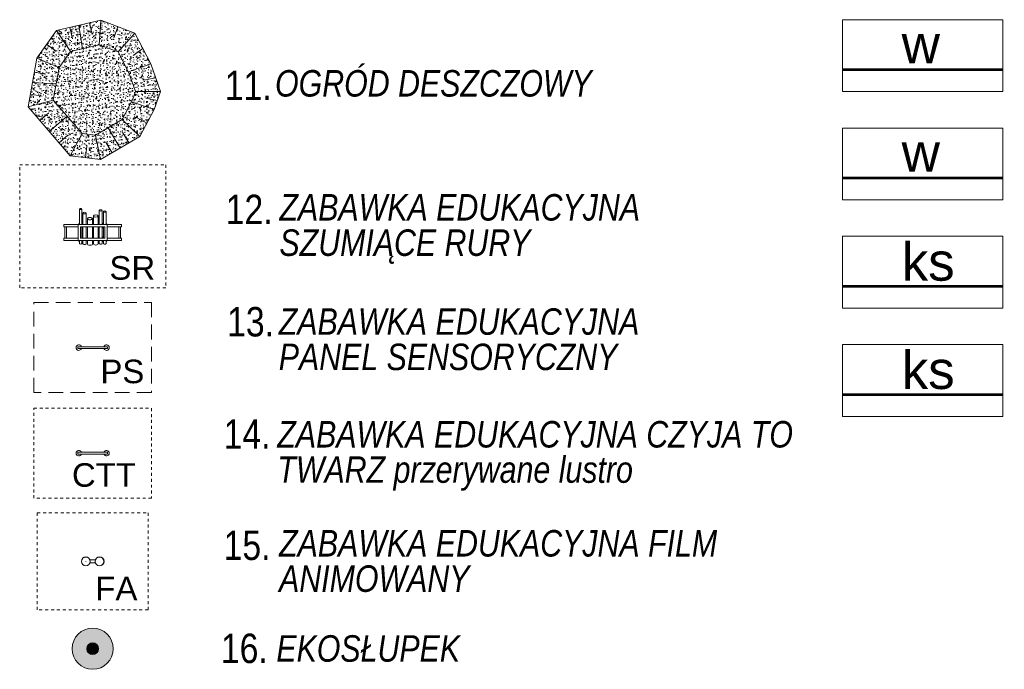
# Model space of a CAD drawing. Header units: inches. Extents: x -32 to 818, y -661 to 218.
# Tile 75 of 256: x 500 to 533, y -12 to 10. Entities that reach past the tile are written whole.
import ezdxf
from ezdxf.lldxf.tags import DXFTag

# ---------------------------------------------------------------- set-up
doc = ezdxf.new("R2010")
doc.units = ezdxf.units.IN
doc.header["$LTSCALE"] = 0.01
doc.header["$MEASUREMENT"] = 0
doc.linetypes.add('DASHED', pattern=[0.75, 0.5, -0.25])
doc.layers.get('0').update_dxf_attribs({"lineweight": 5})
for name, color, linetype, lineweight in [('_A OPIS', 3, 'Continuous', 9), ('_AT_wymiar', 1, 'Continuous', 18), ('_at_zabawki edukacyjne', 51, 'Continuous', 5), ('_LOBO-cienka', 1, 'Continuous', 5), ('A CIENKIE', 243, 'Continuous', 5), ('A_Cienka', 1, 'Continuous', 9), ('GULCWO', 7, 'Continuous', 5), ('GULWOO', 7, 'Continuous', 5)]:
    doc.layers.add(name, color=color, linetype=linetype, lineweight=lineweight)
for name, color, linetype, lineweight, true_color in [('_at_drzewa roślinność', 7, 'Continuous', 9, 0x3d5d31), ('_at_wyposażenie', 7, 'Continuous', 5, 0x557494), ('_LOBO_ZIELEŃ', 7, 'Continuous', 5, 0x349734)]:
    doc.layers.add(name, color=color, linetype=linetype, lineweight=lineweight, true_color=true_color)
doc.layers.get('_AT_wymiar').off()
doc.styles.add('ARIAL', font='arial.ttf', dxfattribs={"height": 1})
doc.styles.add('TECH', font='SIMPLEX.SHX')
tags = doc.linetypes.add('DASH', pattern=[15, 10, -5]).pattern_tags.tags
tags[6:7] = [DXFTag(74, 4), DXFTag(75, 0), DXFTag(340, '0'), DXFTag(46, 0.0), DXFTag(50, 0.0), DXFTag(44, 0.0), DXFTag(45, 0.0)]
tags[4:5] = [DXFTag(74, 4), DXFTag(75, 0), DXFTag(340, '0'), DXFTag(46, 0.0), DXFTag(50, 0.0), DXFTag(44, 0.0), DXFTag(45, 0.0)]

# ---------------------------------------------------------------- blocks, each defined once
blk = doc.blocks.new('zw$438B')
at = {"layer": '_at_zabawki edukacyjne', "linetype": 'DASHED', "ltscale": 100}
for p, q in [((-4963, 4174), (0, 4174)), ((-4963, 0), (-4963, 4174)), ((0, 4174), (0, 0)), ((0, 0), (-4963, 0))]:
    blk.add_line(p, q, dxfattribs=at)
at = {"layer": '_at_zabawki edukacyjne'}
for p, q in [((-2934, 2153), (-2934, 2674)), ((-2854, 2153), (-2854, 2674)), ((-2814, 2153), (-2814, 2536)), ((-2700, 2153), (-2700, 2536)), ((-2660, 2153), (-2660, 2349)), ((-2492, 2153), (-2492, 2349)), ((-2452, 2153), (-2452, 2439)), ((-2298, 2153), (-2298, 2439)), ((-2258, 2153), (-2258, 2626)), ((-2157, 2153), (-2157, 2626)), ((-2118, 2153), (-2118, 2586)), ((-2029, 2153), (-2029, 2586)), ((-3463, 2153), (-2972, 2153)), ((-3463, 2153), (-3463, 2073)), ((-2972, 2073), (-3463, 2073)), ((-3431, 2073), (-3431, 1683)), ((-3371, 2073), (-3371, 1683)), ((-2972, 2153), (-1991, 2153)), ((-2972, 2153), (-2972, 2073)), ((-2972, 2073), (-2972, 1683)), ((-2071, 2073), (-2892, 2073)), ((-2892, 2073), (-2892, 1683)), ((-2854, 1683), (-2854, 2073)), ((-2814, 1683), (-2814, 2073)), ((-2700, 1683), (-2700, 2073)), ((-2660, 1683), (-2660, 2073)), ((-2492, 1683), (-2492, 2073)), ((-2452, 1683), (-2452, 2073)), ((-2298, 1683), (-2298, 2073)), ((-2258, 1683), (-2258, 2073)), ((-2157, 1683), (-2157, 2073)), ((-2118, 1683), (-2118, 2073)), ((-2071, 2073), (-2071, 1683)), ((-1991, 2153), (-1500, 2153)), ((-1991, 2153), (-1991, 2073)), ((-1500, 2073), (-1991, 2073)), ((-1991, 2073), (-1991, 1683)), ((-1592, 2073), (-1592, 1683)), ((-1532, 2073), (-1532, 1683)), ((-1500, 2153), (-1500, 2073)), ((-3463, 1683), (-2972, 1683)), ((-3463, 1683), (-3463, 1603)), ((-2972, 1683), (-2972, 1603)), ((-2892, 1683), (-2071, 1683)), ((-1991, 1683), (-1991, 1603)), ((-1991, 1683), (-1500, 1683)), ((-1500, 1683), (-1500, 1603)), ((-2972, 1603), (-3463, 1603)), ((-1991, 1603), (-2972, 1603)), ((-2934, 1505), (-2934, 1603)), ((-2854, 1505), (-2854, 1603)), ((-2814, 1497), (-2814, 1603)), ((-2700, 1497), (-2700, 1603)), ((-2660, 1483), (-2660, 1603)), ((-2492, 1483), (-2492, 1603)), ((-2452, 1487), (-2452, 1603)), ((-2298, 1487), (-2298, 1603)), ((-2258, 1500), (-2258, 1603)), ((-2157, 1500), (-2157, 1603)), ((-2118, 1503), (-2118, 1603)), ((-2029, 1503), (-2029, 1603)), ((-1500, 1603), (-1991, 1603))]:
    blk.add_line(p, q, dxfattribs=at)
for centre, start, end in [((-2882, 2113), 123.1579, 155.0989), ((-2882, 2113), 44.2575, 72.833), ((-2882, 2113), 287.167, 315.7425), ((-2081, 2113), 112.8685, 143.5904), ((-2081, 2113), 216.4096, 247.1315), ((-2081, 2113), 24.9011, 56.8268), ((-2882, 1643), 44.2575, 72.833), ((-2081, 1643), 112.8685, 143.5904), ((-2882, 1643), 204.9011, 236.8421), ((-2882, 1643), 287.167, 315.7425), ((-2081, 1643), 216.4096, 247.1315), ((-2081, 1643), 303.1732, 335.0989)]:
    blk.add_arc(centre, 95, start, end, dxfattribs=at)
for centre, major_axis in [((-2894, 2674), (-40, 0)), ((-2894, 2674), (-38, 0)), ((-2757, 2536), (-57, 0)), ((-2757, 2536), (-55, 0)), ((-2576, 2349), (-84, 0)), ((-2576, 2349), (-82, 0)), ((-2375, 2439), (-77, 0)), ((-2375, 2439), (-75, 0)), ((-2208, 2626), (-50.5, 0)), ((-2208, 2626), (-48.5, 0)), ((-2073, 2586), (-44.5, 0)), ((-2073, 2586), (-42.5, 0))]:
    blk.add_ellipse(centre, major_axis=major_axis, ratio=0.5, dxfattribs=at)
for centre, major_axis in [((-2894, 1505), (-40, 0)), ((-2757, 1497), (-57, 0)), ((-2576, 1483), (-84, 0)), ((-2375, 1487), (-77, 0)), ((-2208, 1500), (-50.5, 0)), ((-2073, 1503), (-44.5, 0))]:
    blk.add_ellipse(centre, major_axis=major_axis, ratio=0.5, start_param=0, end_param=3.141593, dxfattribs=at)
at = {"layer": '_at_zabawki edukacyjne', "linetype": 'Continuous', "insert": (-1911, 1074), "char_height": 800, "width": 18.05, "attachment_point": 1, "style": 'ARIAL'}
blk.add_mtext('{\\fArial|b0|i0|c238|p34;\\W1;SR}', dxfattribs=at)
blk = doc.blocks.new('panel1')
at = {"layer": '_at_zabawki edukacyjne', "linetype": 'DASHED', "ltscale": 100}
for p, q in [((0, 0), (0, 3.06)), ((0, 3.06), (4, 3.06)), ((4, 3.06), (4, 0)), ((4, 0), (0, 0))]:
    blk.add_line(p, q, dxfattribs=at)
at = {"layer": '_at_zabawki edukacyjne'}
for p, q in [((1.5, 1.56), (2.5, 1.56)), ((1.5, 1.5), (1.5, 1.56)), ((1.5, 1.5), (2.5, 1.5)), ((2.5, 1.5), (2.5, 1.56))]:
    blk.add_line(p, q, dxfattribs=at)
for centre, start, end in [((1.53, 1.53), 18.4085, 341.5915), ((2.47, 1.53), 198.4085, 161.5915)]:
    blk.add_arc(centre, 0.095, start, end, dxfattribs=at)
at = {"layer": '_at_zabawki edukacyjne', "linetype": 'Continuous', "insert": (2.264, 1.12), "char_height": 0.8, "width": 1.73592, "attachment_point": 1, "style": 'ARIAL'}
blk.add_mtext('{\\fArial|b0|i0|c238|p34;\\W1;PS}', dxfattribs=at)
blk = doc.blocks.new('zw$2FFC')
at = {"layer": '_at_zabawki edukacyjne', "linetype": 'DASHED', "ltscale": 100}
for p, q in [((-4000, 0), (-4000, 3060)), ((-4000, 3060), (0, 3060)), ((0, 3060), (0, 0)), ((0, 0), (-4000, 0))]:
    blk.add_line(p, q, dxfattribs=at)
at = {"layer": '_at_zabawki edukacyjne'}
for p, q in [((-1500, 1560), (-2500, 1560)), ((-2500, 1560), (-2500, 1500)), ((-1500, 1500), (-2500, 1500)), ((-1500, 1560), (-1500, 1500))]:
    blk.add_line(p, q, dxfattribs=at)
for centre, start, end in [((-2470, 1530), 18.4085, 341.5915), ((-1530, 1530), 198.4085, 161.5915)]:
    blk.add_arc(centre, 95, start, end, dxfattribs=at)
at = {"layer": '_at_zabawki edukacyjne', "linetype": 'Continuous', "insert": (-2704, 1190), "char_height": 800, "width": 6205.43, "attachment_point": 1, "style": 'ARIAL'}
blk.add_mtext('CTT', dxfattribs=at)
blk = doc.blocks.new('zw$BF1B')
at = {"layer": '_at_zabawki edukacyjne', "linetype": 'DASHED', "ltscale": 100}
for p, q in [((-3770, 0), (-3770, 3300)), ((-3770, 3300), (0, 3300)), ((0, 3300), (0, 0)), ((0, 0), (-3770, 0))]:
    blk.add_line(p, q, dxfattribs=at)
at = {"layer": '_at_zabawki edukacyjne'}
for p, q in [((-1980, 1705), (-1790, 1705)), ((-1790, 1595), (-1980, 1595))]:
    blk.add_line(p, q, dxfattribs=at)
for centre, radius in [((-2120, 1650), 150), ((-2120, 1650), 147), ((-1650, 1650), 150), ((-1650, 1650), 147), ((-2120, 1650), 2)]:
    blk.add_circle(centre, radius, dxfattribs=at)
at = {"linetype": 'Continuous', "insert": (-1793, 1130), "char_height": 800, "width": 2227.22, "attachment_point": 1, "style": 'ARIAL'}
blk.add_mtext('{\\W1;FA}', dxfattribs=at)
blk = doc.blocks.new('WERTQWRATWQETSFGEDAERTW')
h = blk.add_hatch(color=102)
h.dxf.hatch_style = 1
h.paths.add_polyline_path([(138.222, 10.185, 1), (136.822, 10.185, 1)])
h.paths.add_polyline_path([(137.722, 10.185, 1), (137.322, 10.185, 1)], flags=16)
h = blk.add_hatch(color=240)
h.dxf.hatch_style = 1
h.paths.add_polyline_path([(137.722, 10.185, 1), (137.322, 10.185, 1)])
at = {"layer": 'A_Cienka'}
for radius in [0.7, 0.2]:
    blk.add_circle((137.522, 10.185), radius, dxfattribs=at)
blk = doc.blocks.new('DESZCZOWY 3')
at = {"layer": '_at_drzewa roślinność'}
h = blk.add_hatch(dxfattribs=at)
h.set_pattern_fill('AR-CONC', color=256, scale=0.04)
h.set_pattern_definition([(50, (-2.43144, -2.43108), (0.286904, -0.025101), [0.03, -0.33]), (355, (-2.43144, -2.43108), (-0.0555, 0.300877), [0.024, -0.264]), (100.4514, (-2.40753, -2.43317), (0.231404, 0.275776), [0.025496, -0.280457]), (46.184, (-2.43144, -2.35108), (0.426897, -0.066208), [0.045, -0.495]), (96.636, (-2.39587, -2.3566), (0.373865, 0.389647), [0.038244, -0.420686]), (351.184, (-2.43144, -2.3511), (0.373865, 0.389647), [0.036, -0.396]), (21, (-2.39144, -2.37108), (0.238763, -0.1610476), [0.03, -0.33]), (326, (-2.39144, -2.37108), (0.097326, 0.29006), [0.024, -0.264]), (71.4514, (-2.37154, -2.3845), (0.336089, 0.129012), [0.025496, -0.280457]), (37.5, (-2.43144, -2.43108), (0.004864, 0.1331575), [0, -0.2608, 0, -0.268, 0, -0.265]), (7.5, (-2.43144, -2.43108), (0.1052278, 0.1577647), [0, -0.1528, 0, -0.2548, 0, -0.101]), (327.5, (-2.52064, -2.43108), (0.213529, -0.009022), [0, -0.1, 0, -0.312, 0, -0.414]), (317.5, (-2.56064, -2.43108), (0.2332745, 0.040042), [0, -0.13, 0, -0.2072, 0, -0.294])])
h.paths.add_polyline_path([(-1.006, -2.298), (-2.431, -0.642), (-2.14, 1.016), (-1.466, 1.957), (0.042, 2.305), (1.193, 1.868), (1.731, 0.82), (2.068, -0.117), (1.849, -0.728), (1.36, -1.643), (0.027, -2.431)])
at = {"layer": '_at_wyposażenie'}
for points in [[(-1.006, -2.298), (-2.431, -0.642), (-2.14, 1.016), (-1.466, 1.957), (0.042, 2.305), (1.193, 1.868), (1.731, 0.82), (2.068, -0.117), (1.849, -0.728), (1.36, -1.643), (0.027, -2.431), (-1.006, -2.298)], [(-1.012, 2.061), (-0.922, 1.672)], [(-0.712, 2.131), (-0.582, 1.34)], [(-0.353, 2.214), (-0.263, 1.824)], [(0.042, 2.305), (-0.015, 1.471)], [(0.618, 2.086), (0.476, 1.712)], [(-1.466, 1.957), (-0.991, 1.245)], [(1.193, 1.868), (0.622, 1.229)], [(-1.803, 1.486), (-1.478, 1.253)], [(1.462, 1.344), (1.135, 1.104)], [(-2.14, 1.016), (-1.383, 0.698)], [(1.731, 0.82), (0.978, 0.549)], [(-2.223, 0.543), (-1.829, 0.473)], [(1.899, 0.351), (1.503, 0.271)], [(-2.286, 0.187), (-1.481, 0.145)], [(-2.354, -0.202), (-1.96, -0.272)], [(2.068, -0.117), (1.218, -0.118)], [(-2.431, -0.642), (-1.578, -0.407)], [(1.849, -0.728), (1.084, -0.462)], [(1.958, -0.423), (1.562, -0.342)], [(-2.037, -1.1), (-1.734, -0.839)], [(-1.719, -1.47), (-1.112, -0.948)], [(1.605, -1.186), (1.252, -0.997)], [(1.36, -1.643), (0.76, -1.068)], [(-1.384, -1.859), (-1.081, -1.598)], [(-1.006, -2.298), (-0.6, -1.544)], [(0.027, -2.431), (-0.143, -1.603)], [(0.694, -2.037), (0.287, -1.348)], [(0.987, -1.864), (0.783, -1.519)], [(-0.489, -2.365), (-0.438, -1.968)], [(0.422, -2.198), (0.218, -1.854)]]:
    blk.add_lwpolyline(points, dxfattribs=at)
blk.add_lwpolyline([(-0.6, -1.544), (-1.578, -0.407), (-1.383, 0.698), (-0.991, 1.245), (-0.015, 1.471), (0.622, 1.229), (0.995, 0.501), (1.218, -0.118), (1.116, -0.403), (0.76, -1.068), (-0.143, -1.603)], close=True, dxfattribs=at)

msp = doc.modelspace()

# ---------------------------------------------------------------- linework, layer by layer
at = {"layer": '_LOBO-cienka', "color": 243, "linetype": 'Continuous'}
for points in [[(527.77, 10.226), (533.228, 10.226), (533.228, 7.781), (527.77, 7.781)], [(527.77, 6.546), (533.228, 6.546), (533.228, 4.101), (527.77, 4.101)]]:
    msp.add_lwpolyline(points, close=True, dxfattribs=at)
at = {"layer": 'A CIENKIE', "linetype": 'Continuous'}
for points in [[(527.77, 2.866), (533.228, 2.866), (533.228, 0.421), (527.77, 0.421)], [(527.77, -0.815), (533.228, -0.815), (533.228, -3.26), (527.77, -3.26)]]:
    msp.add_lwpolyline(points, close=True, dxfattribs=at)
at = {"layer": 'GULCWO', "color": 35, "true_color": 0x956b46, "const_width": 0.09}
msp.add_lwpolyline([(533.228, 1.165), (527.77, 1.165)], dxfattribs=at)
at = {"layer": 'GULCWO', "color": 35, "linetype": 'DASHED', "ltscale": 200, "true_color": 0x956b46, "const_width": 0.09}
msp.add_lwpolyline([(533.228, -2.515), (527.77, -2.515)], dxfattribs=at)
at = {"layer": 'GULWOO', "color": 152, "ltscale": 10, "true_color": 0x006ab5, "const_width": 0.09}
msp.add_lwpolyline([(527.77, 8.526), (533.228, 8.526)], dxfattribs=at)
at = {"layer": 'GULWOO', "color": 152, "linetype": 'DASH', "ltscale": 10, "true_color": 0x006ab5, "const_width": 0.09}
msp.add_lwpolyline([(527.77, 4.845), (533.228, 4.846)], dxfattribs=at)

# ---------------------------------------------------------------- block references
msp.add_blockref('WERTQWRATWQETSFGEDAERTW', (364.764, -21.332))
at = {"layer": '_AT_wymiar'}
msp.add_blockref('DESZCZOWY 3', (502.526, 7.902), dxfattribs=at)
at = {"layer": '_at_zabawki edukacyjne', "linetype": 'Continuous', "xscale": 0.001, "yscale": 0.001, "zscale": 0.001}
for name, p in [('zw$438B', (504.768, 1.119)), ('zw$2FFC', (504.286, -6.034)), ('zw$BF1B', (504.171, -9.829))]:
    msp.add_blockref(name, p, dxfattribs=at)
at = {"layer": '_at_zabawki edukacyjne', "linetype": 'Continuous'}
msp.add_blockref('panel1', (500.286, -2.445), dxfattribs=at)

# ---------------------------------------------------------------- texts
at = {"layer": '_A OPIS', "linetype": 'Continuous', "char_height": 1, "width": 25.67451, "attachment_point": 1, "style": 'ARIAL'}
for s, insert in [('{\\fArial Narrow|b0|i0|c238|p34;11.}', (506.777, 8.493)), ('{\\fArial Narrow|b0|i0|c238|p34;12.}', (506.808, 4.28)), ('{\\fArial Narrow|b0|i0|c238|p34;13.}', (506.857, 0.464)), ('{\\fArial Narrow|b0|i0|c238|p34;14.}', (506.738, -3.352)), ('{\\fArial Narrow|b0|i0|c238|p34;15.}', (506.738, -7.131)), ('{\\fArial Narrow|b0|i0|c238|p34;16.}', (506.645, -10.634))]:
    msp.add_mtext(s, dxfattribs=dict(at, insert=insert))
at = {"layer": '_at_zabawki edukacyjne', "linetype": 'Continuous', "char_height": 0.9, "width": 18.04907, "attachment_point": 1, "style": 'ARIAL'}
for s, insert in [('\\pxsm0.8;{\\fArial Narrow|b0|i1|c238|p34;OGRÓD DESZCZOWY }', (508.485, 8.514)), ('\\pxsm0.8;{\\fArial Narrow|b0|i1|c238|p34;ZABAWKA EDUKACYJNA \\PSZUMIĄCE RURY }', (508.635, 4.301)), ('\\pxsm0.8;{\\fArial Narrow|b0|i1|c238|p34;ZABAWKA EDUKACYJNA \\PPANEL SENSORYCZNY}', (508.611, 0.42)), ('\\pxsm0.8;{\\fArial Narrow|b0|i1|c238|p34;ZABAWKA EDUKACYJNA CZYJA TO TWARZ przerywane lustro }', (508.562, -3.41)), ('\\pxsm0.8;{\\fArial Narrow|b0|i1|c238|p34;ZABAWKA EDUKACYJNA FILM ANIMOWANY }', (508.622, -7.115)), ('\\pxsm0.8;{\\fArial Narrow|b0|i1|c238|p34;EKOSŁUPEK}', (508.529, -10.688))]:
    msp.add_mtext(s, dxfattribs=dict(at, insert=insert))
at = {"layer": '_LOBO_ZIELEŃ', "color": 152, "lineweight": 30, "true_color": 0x006ab5, "char_height": 1.29163, "attachment_point": 4, "style": 'TECH'}
for insert in [(529.782, 9.394), (529.782, 5.714)]:
    msp.add_mtext('{\\fArial|b0|i0|c238|p34;w}', dxfattribs=dict(at, insert=insert))
at = {"layer": 'GULCWO', "color": 35, "true_color": 0x956b46, "char_height": 1.29163, "attachment_point": 4, "style": 'TECH'}
for insert in [(529.782, 1.995), (529.782, -1.685)]:
    msp.add_mtext('{\\fArial|b0|i0|c238|p34;ks}', dxfattribs=dict(at, insert=insert))

doc.saveas('drawing.dxf')
